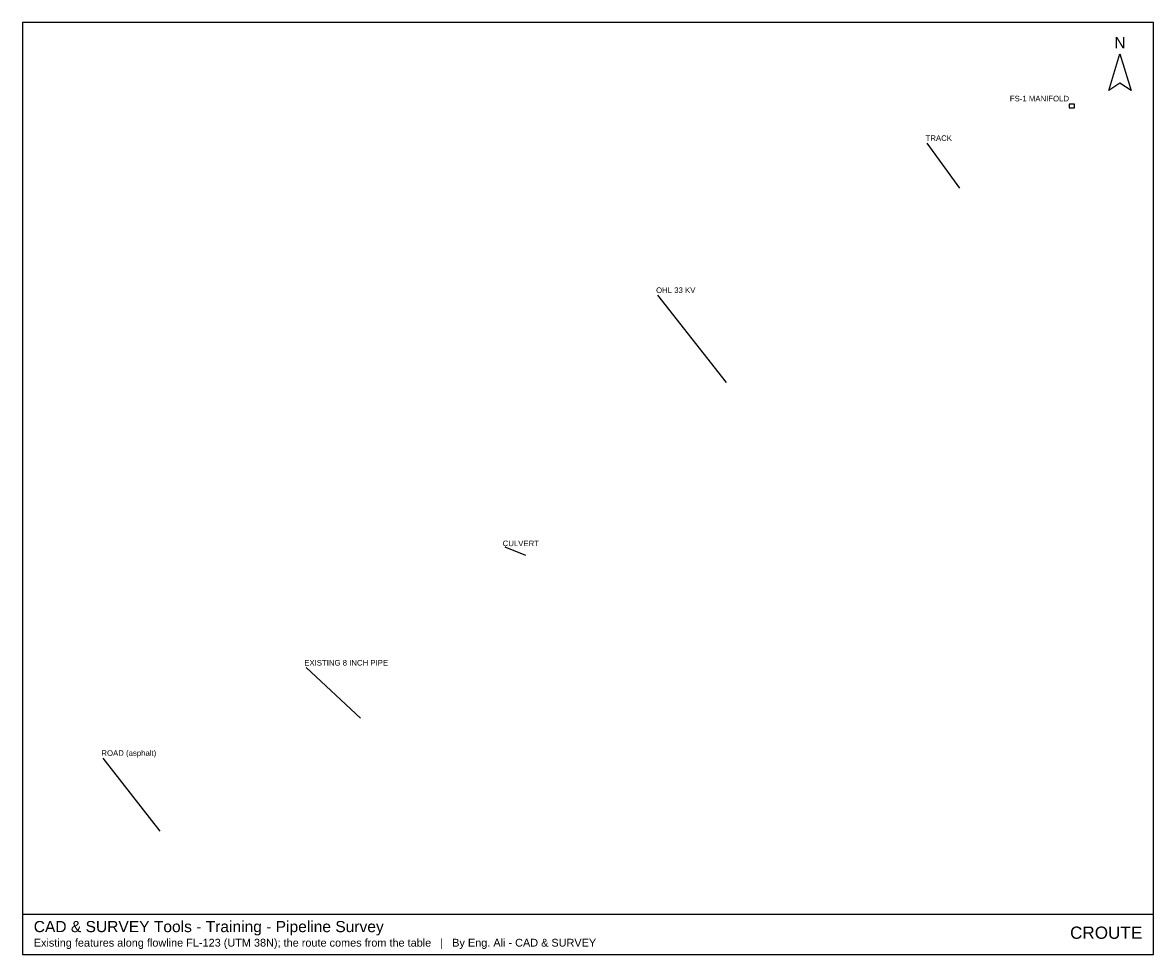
# Model space of a CAD drawing. Header units: metres. Extents: x 723748 to 729843, y 3383378 to 3388401.
import ezdxf
from ezdxf.enums import TextEntityAlignment as Align

# ---------------------------------------------------------------- set-up
doc = ezdxf.new("R2010")
doc.units = ezdxf.units.M
for name, color, linetype in [('TRAIN-EXISTING', 8, 'Continuous'), ('TRAIN-FRAME', 8, 'Continuous'), ('TRAIN-ROAD', 9, 'Continuous'), ('TRAIN-TEXT', 7, 'Continuous'), ('TRAIN-TITLE', 2, 'Continuous')]:
    doc.layers.add(name, color=color, linetype=linetype)
doc.styles.get("Standard").update_dxf_attribs({"font": 'arial.ttf'})

msp = doc.modelspace()

# ---------------------------------------------------------------- linework, layer by layer
at = {"layer": 'TRAIN-EXISTING'}
for p, q in [((727542.9, 3386459.9), (727171.8, 3386931.4)), ((726461.2, 3385528.6), (726349.7, 3385572.9)), ((725568.7, 3384650.3), (725277.3, 3384924.4))]:
    msp.add_line(p, q, dxfattribs=at)
msp.add_lwpolyline([(729388.3, 3387941.2), (729418.3, 3387941.2), (729418.3, 3387961.2), (729388.3, 3387961.2)], close=True, dxfattribs=at)
at = {"layer": 'TRAIN-FRAME'}
msp.add_line((723748.4, 3383593.5), (729842.9, 3383593.5), dxfattribs=at)
for points in [[(723748.4, 3383377.5), (729842.9, 3383377.5), (729842.9, 3388400.8), (723748.4, 3388400.8)], [(729662.9, 3388232.8), (729722.3, 3388034.8), (729662.9, 3388074.4), (729603.5, 3388034.8)]]:
    msp.add_lwpolyline(points, close=True, dxfattribs=at)
at = {"layer": 'TRAIN-ROAD'}
for p, q in [((728799.3, 3387507.6), (728623.8, 3387750.9)), ((724490.1, 3384042.1), (724182.3, 3384436.1))]:
    msp.add_line(p, q, dxfattribs=at)

# ---------------------------------------------------------------- texts
at = {"layer": 'TRAIN-TEXT'}
msp.add_text('FS-1 MANIFOLD', height=30, dxfattribs=at).set_placement((729388.3, 3387976.2), align=Align.RIGHT)
for s, p in [('TRACK', (728615.1, 3387763)), ('OHL 33 KV', (727162.5, 3386943.2)), ('CULVERT', (726335.7, 3385578.4)), ('EXISTING 8 INCH PIPE', (725266.4, 3384934.6)), ('ROAD (asphalt)', (724173, 3384448))]:
    msp.add_text(s, height=30, dxfattribs=at).set_placement(p)
at = {"layer": 'TRAIN-TITLE'}
msp.add_text('N', height=60, dxfattribs=at).set_placement((729662.9, 3388262.8), align=Align.CENTER)
for s, height, p in [('CAD & SURVEY Tools - Training - Pipeline Survey', 60, (723808.4, 3383497.5)), ('Existing features along flowline FL-123 (UTM 38N); the route comes from the table   |   By Eng. Ali - CAD & SURVEY', 42, (723808.4, 3383419.5))]:
    msp.add_text(s, height=height, dxfattribs=at).set_placement(p)
msp.add_text('CROUTE', height=66, dxfattribs=at).set_placement((729782.9, 3383461.5), align=Align.RIGHT)

doc.saveas('drawing.dxf')
